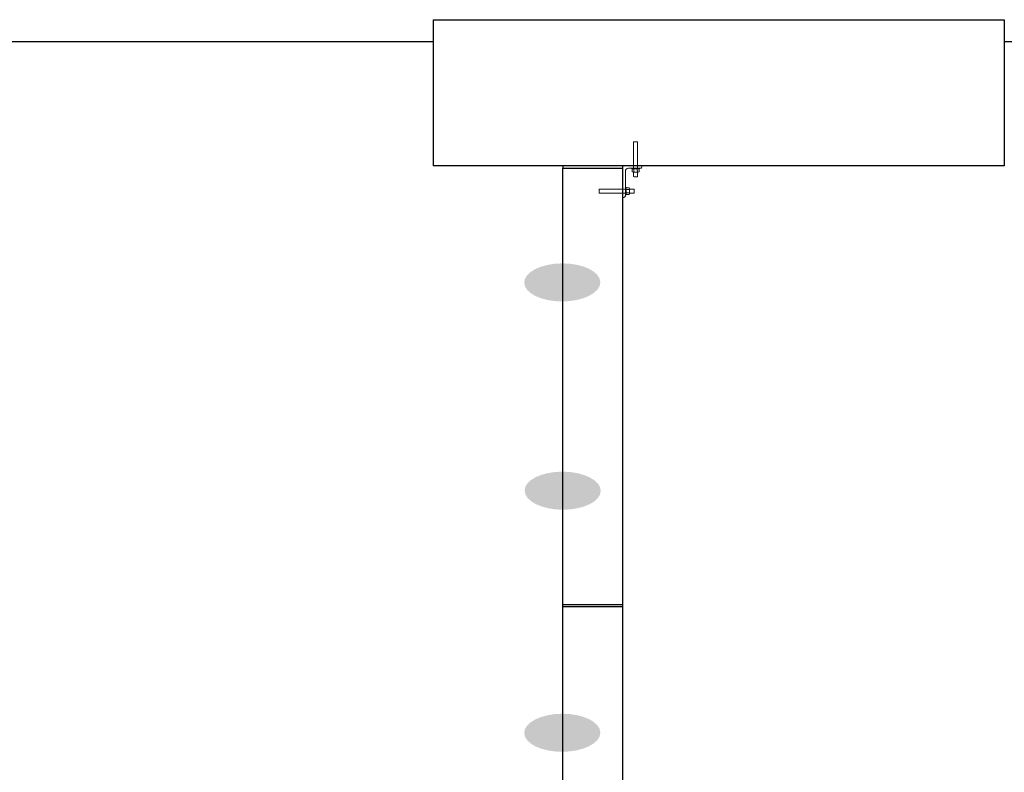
# Model space of a CAD drawing. Header units: feet. Extents: x 0 to 152508, y 0 to 59434.
# Tile 79 of 114: x 152315.91 to 152328.84, y 59413.62 to 59423.5. Entities that reach past the tile are written whole.
import ezdxf

# ---------------------------------------------------------------- set-up
doc = ezdxf.new("R2010")
doc.units = ezdxf.units.FT
doc.header["$LTSCALE"] = 0.1
doc.header["$MEASUREMENT"] = 0
for name, color, linetype, lineweight in [('Bridge plan$0$105523BL701 - SC_Scratch9', 252, 'Continuous', 0), ('Bridge plan$0$BR_P_Rail_Object', 251, 'Continuous', 30), ('Bridge plan$0$BR_P_Slab_Object', 2, 'Continuous', 30), ('Bridge plan$0$VG_P_Cells', 252, 'Continuous', 13)]:
    doc.layers.add(name, color=color, linetype=linetype, lineweight=lineweight)
doc.layers.add('Bridge plan$0$SC_Scratch9', color=252, linetype='Continuous', lineweight=0, transparency=0.6)

# ---------------------------------------------------------------- blocks, each defined once
blk = doc.blocks.new('Bridge plan$0$PARAPET ATTACHMENT_1')
at = {"layer": 'Bridge plan$0$105523BL701 - SC_Scratch9', "flags": 128}
for points in [[(-2.946, 1.272), (-2.994, 0.931), (-3.046, 0.939), (-2.998, 1.279), (-2.946, 1.272)], [(-3.18, 0.99), (-3.203, 0.826), (-3.238, 0.578), (-3.228, 0.577)], [(-3.041, 0.971), (-3.18, 0.99)], [(-3.046, 0.939), (-3.112, 0.948)], [(-2.968, 0.928), (-2.969, 0.92), (-3.071, 0.934), (-3.07, 0.942)], [(-2.968, 0.928), (-2.969, 0.92), (-3.071, 0.934), (-3.07, 0.942)], [(-2.99, 0.963), (-2.932, 0.955)], [(-3.002, 0.879), (-3.009, 0.824), (-3.015, 0.819), (-3.056, 0.825), (-3.061, 0.831), (-3.053, 0.886)], [(-3.055, 0.886), (-2.999, 0.878)], [(-3.532, 0.729), (-3.191, 0.681), (-3.198, 0.629), (-3.539, 0.678), (-3.532, 0.729)], [(-3.187, 0.708), (-3.18, 0.706), (-3.194, 0.604), (-3.202, 0.605)], [(-3.187, 0.708), (-3.18, 0.706), (-3.194, 0.604), (-3.202, 0.605)], [(-3.146, 0.62), (-3.138, 0.676)], [(-3.138, 0.674), (-3.083, 0.666), (-3.078, 0.661), (-3.084, 0.619), (-3.091, 0.614), (-3.145, 0.622)]]:
    blk.add_lwpolyline(points, dxfattribs=at)
for points in [[(-3.097, 0.946), (-3.112, 0.948, 0.411411), (-3.159, 0.914), (-3.204, 0.595, -0.385788), (-3.228, 0.577)], [(-3.045, 0.921), (-3.049, 0.889, -0.39919), (-3.071, 0.892), (-3.067, 0.924)], [(-3.045, 0.921), (-3.049, 0.889, -0.39919), (-3.071, 0.892), (-3.067, 0.924)], [(-3.048, 0.895), (-3.044, 0.927, 0.39919), (-3.066, 0.93), (-3.07, 0.898)], [(-2.978, 0.911), (-2.982, 0.879, -0.39919), (-3.004, 0.883), (-3, 0.914)], [(-2.978, 0.911), (-2.982, 0.879, -0.39919), (-3.004, 0.883), (-3, 0.914)], [(-2.981, 0.886), (-2.977, 0.918, 0.39919), (-2.999, 0.921), (-3.003, 0.889)], [(-2.994, 0.931), (-2.958, 0.926, 0.421903), (-2.934, 0.945), (-2.932, 0.955)], [(-3.145, 0.694), (-3.177, 0.698, 0.39919), (-3.18, 0.676), (-3.148, 0.672)], [(-3.171, 0.698), (-3.139, 0.693, -0.39919), (-3.142, 0.671), (-3.174, 0.676)], [(-3.171, 0.698), (-3.139, 0.693, -0.39919), (-3.142, 0.671), (-3.174, 0.676)], [(-3.155, 0.627), (-3.187, 0.631, 0.39919), (-3.19, 0.609), (-3.158, 0.605)], [(-3.18, 0.63), (-3.148, 0.626, -0.39919), (-3.152, 0.604), (-3.183, 0.608)], [(-3.18, 0.63), (-3.148, 0.626, -0.39919), (-3.152, 0.604), (-3.183, 0.608)]]:
    blk.add_lwpolyline(points, format="xyb", dxfattribs=at)
at = {"layer": 'Bridge plan$0$105523BL701 - SC_Scratch9'}
for centre, radius, start, end in [((-3.029, 0.868), 0.0606, 59.8986, 104.0014), ((-3.017, 0.957), 0.0752, 244.3436, 279.5565), ((-3.128, 0.646), 0.0606, 149.8986, 194.0014), ((-3.216, 0.659), 0.0752, 334.3436, 9.5565)]:
    blk.add_arc(centre, radius, start, end, dxfattribs=at)
blk = doc.blocks.new('Bridge plan')
at = {"layer": 'Bridge plan$0$BR_P_Rail_Object', "lineweight": -3}
h = blk.add_hatch(color=256, dxfattribs=at)
edge = h.paths.add_edge_path(flags=0)
edge.add_ellipse((1828062.096, 711621.318), major_axis=(0.5, 0.002), ratio=0.5, start_angle=0, end_angle=360)
h = blk.add_hatch(color=256, dxfattribs=at)
edge = h.paths.add_edge_path(flags=0)
edge.add_ellipse((1828062.101, 711618.584), major_axis=(0.5, -0.002), ratio=0.5, start_angle=0, end_angle=360)
h = blk.add_hatch(color=256, dxfattribs=at)
edge = h.paths.add_edge_path(flags=0)
edge.add_ellipse((1828062.096, 711615.406), major_axis=(0.5, 0.002), ratio=0.5, start_angle=0, end_angle=360)
for p, q in [((1828060.401, 711624.767), (1828067.901, 711624.767)), ((1828060.401, 711624.767), (1828060.401, 711622.85)), ((1828067.901, 711624.767), (1828067.901, 711622.85)), ((1828212.79, 711624.476), (1828067.901, 711624.476)), ((1828067.901, 711622.85), (1828060.401, 711622.85))]:
    blk.add_line(p, q, dxfattribs=at)
at = {"layer": 'Bridge plan$0$BR_P_Slab_Object', "lineweight": -3}
blk.add_line((1828060.401, 711624.476), (1828041.833, 711624.476), dxfattribs=at)
at = {"layer": 'Bridge plan$0$SC_Scratch9', "lineweight": -3, "ltscale": 12, "flags": 128}
blk.add_lwpolyline([(1828062.101, 711622.818), (1828062.893, 711622.818), (1828062.893, 711622.85), (1828062.101, 711622.85)], close=True, dxfattribs=at)
at = {"layer": 'Bridge plan$0$VG_P_Cells', "lineweight": -3}
for p, q in [((1828062.101, 711604.967), (1828062.101, 711622.818)), ((1828062.893, 711604.967), (1828062.893, 711622.818)), ((1828062.893, 711617.084), (1828062.101, 711617.084)), ((1828062.101, 711617.063), (1828062.893, 711617.063))]:
    blk.add_line(p, q, dxfattribs=at)
at = {"layer": 'Bridge plan$0$VG_P_Cells', "lineweight": -3, "ltscale": 12}
blk.add_line((1828062.101, 711622.818), (1828062.893, 711622.818), dxfattribs=at)
at = {"layer": 'Bridge plan$0$SC_Scratch9', "lineweight": -3, "rotation": 8.049769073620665}
blk.add_blockref('Bridge plan$0$PARAPET ATTACHMENT_1', (1828066.18, 711622.315), dxfattribs=at)
blk = doc.blocks.new('Trellis Base')
blk.add_blockref('Bridge plan', (-1675739.063, -652201.263))

msp = doc.modelspace()

# ---------------------------------------------------------------- block references
msp.add_blockref('Trellis Base', (0, 0))

doc.saveas('drawing.dxf')
